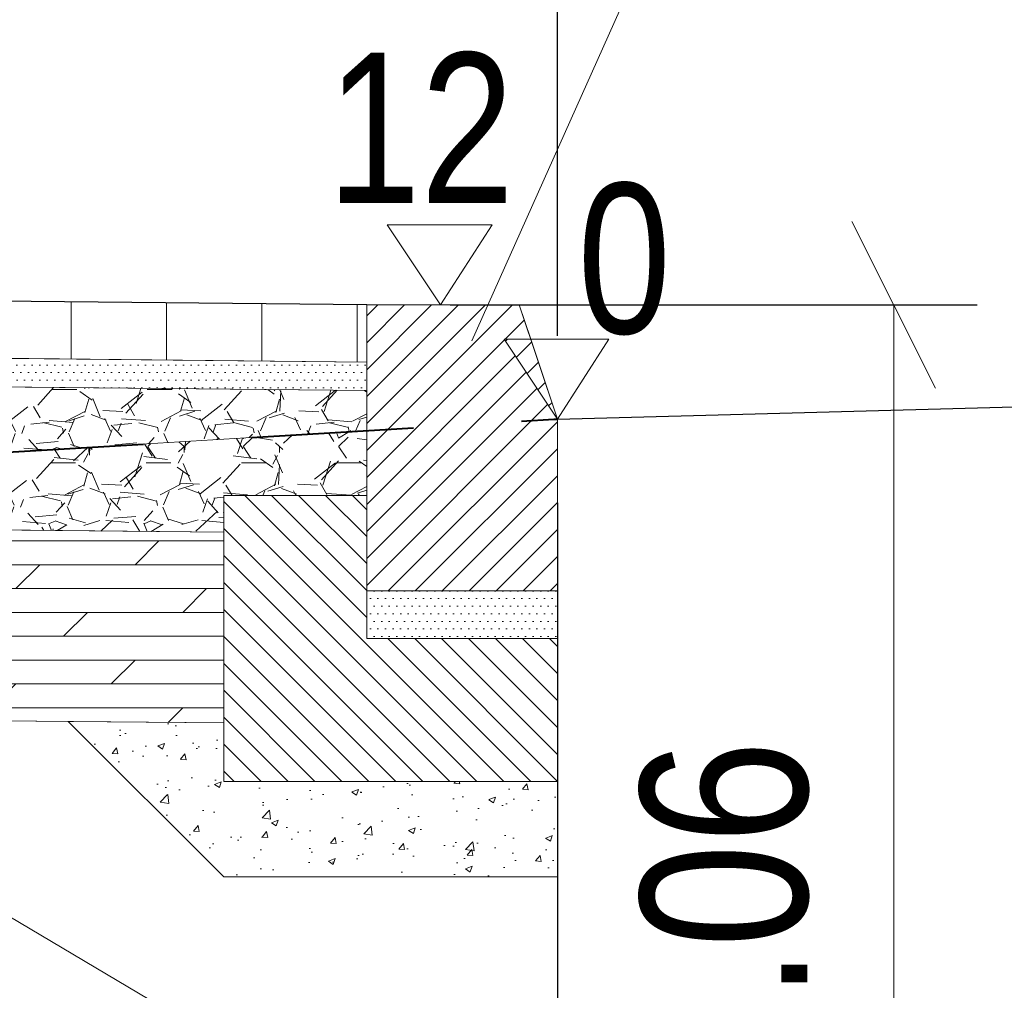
# Model space of a CAD drawing. Header units: metres. Extents: x 1458.7 to 1489, y 574.8 to 588.8.
# Tile 4 of 19: x 1464.7 to 1465.7, y 579.2 to 580.2. Entities that reach past the tile are written whole.
import ezdxf
from ezdxf.enums import TextEntityAlignment as Align

# ---------------------------------------------------------------- set-up
doc = ezdxf.new("R2010")
doc.units = ezdxf.units.M
doc.header["$MEASUREMENT"] = 0
doc.linetypes.add('DGN Style 2', pattern=[0.2836403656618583, 0.170184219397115, -0.1134561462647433])
for name, color, linetype, lineweight in [('12_obrys', 7, 'Continuous', 0), ('15_krawęznik', 7, 'Continuous', 0), ('16_obrzeża', 7, 'Continuous', 0), ('3_opisy', 7, 'Continuous', 0), ('9_warstwy', 7, 'Continuous', 0), ('konstrukcja jezdni', 7, 'Continuous', 0)]:
    doc.layers.add(name, color=color, linetype=linetype, lineweight=lineweight)
doc.styles.add('Style-Arial', font='arial.ttf')
doc.dimstyles.new('Proszowice', dxfattribs={"dimtxt": 0.175, "dimasz": 0.175, "dimexe": 0.08750000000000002, "dimexo": 0.08750000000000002, "dimgap": 0.08750000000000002, "dimtad": 1, "dimzin": 3, "dimdsep": 46, "dimtxsty": 'Style-Arial', "dimblk": '_Oblique_0.5', "dimcen": 0.09000000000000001, "dimclrd": 7, "dimadec": 4, "dimazin": 3, "dimtfac": 1, "dimtmove": 0, "dimatfit": 1, "dimldrblk": 'TerminatorOpen_0.5', "dimfxl": 1, "dimfrac": 2, "dimtzin": 3, "dimlwd": 0, "dimarcsym": 0})

# ---------------------------------------------------------------- blocks, each defined once
blk = doc.blocks.new('_Oblique_0.5')
at = {"color": 0, "linetype": 'ByBlock', "lineweight": -2}
for p, q in [((0.5, 0.25), (-0.5, -0.25)), ((0, 0), (-1, 0))]:
    blk.add_line(p, q, dxfattribs=at)
blk = doc.blocks.new('*D2')
at = {"layer": 'Defpoints', "color": 0, "linetype": 'Continuous', "lineweight": 0}
for p in [(1465.273693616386, 581.3811180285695), (1463.773693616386, 579.9195328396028), (1465.273693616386, 579.7865328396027)]:
    blk.add_point(p, dxfattribs=at)
at = {"layer": 'konstrukcja jezdni', "color": 0, "linetype": 'Continuous', "lineweight": -2}
for p, q in [((1463.773693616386, 580.0070328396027), (1463.773693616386, 581.4686180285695)), ((1465.273693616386, 579.8740328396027), (1465.273693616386, 581.4686180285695))]:
    blk.add_line(p, q, dxfattribs=at)
at = {"layer": 'konstrukcja jezdni', "color": 7, "linetype": 'Continuous', "lineweight": 0}
blk.add_line((1463.948693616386, 581.3811180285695), (1465.098693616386, 581.3811180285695), dxfattribs=at)
at = {"layer": 'konstrukcja jezdni', "color": 7, "linetype": 'Continuous', "lineweight": 0, "xscale": 0.175, "yscale": 0.175, "zscale": 0.175, "rotation": 180}
blk.add_blockref('_Oblique_0.5', (1463.773693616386, 581.3811180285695), dxfattribs=at)
at = {"layer": 'konstrukcja jezdni', "color": 7, "linetype": 'Continuous', "lineweight": 0, "xscale": 0.175, "yscale": 0.175, "zscale": 0.175}
blk.add_blockref('_Oblique_0.5', (1465.273693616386, 581.3811180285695), dxfattribs=at)
at = {"layer": 'konstrukcja jezdni', "color": 0, "linetype": 'Continuous', "lineweight": 0, "insert": (1464.62713582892, 581.5579683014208), "char_height": 0.175, "attachment_point": 5, "style": 'Style-Arial'}
blk.add_mtext('\\H1x;\\W0.8;1.50', dxfattribs=at)
blk = doc.blocks.new('TerminatorOpen_0.5')
at = {"color": 0, "linetype": 'ByBlock', "lineweight": -2}
for q in [(-1, 0.25), (-1, 0), (-1, -0.25)]:
    blk.add_line((0, 0), q, dxfattribs=at)
blk = doc.blocks.new('*D22')
at = {"layer": 'Defpoints', "color": 0, "linetype": 'Continuous', "lineweight": 0}
for p in [(1465.273693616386, 579.7865328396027), (1464.423693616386, 578.8505328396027), (1464.423693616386, 578.4215892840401)]:
    blk.add_point(p, dxfattribs=at)
at = {"layer": 'konstrukcja jezdni', "color": 0, "linetype": 'Continuous', "lineweight": -2}
for p, q in [((1465.273693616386, 579.6990328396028), (1465.273693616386, 578.3340892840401)), ((1464.423693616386, 578.7630328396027), (1464.423693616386, 578.3340892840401))]:
    blk.add_line(p, q, dxfattribs=at)
at = {"layer": 'konstrukcja jezdni', "color": 7, "linetype": 'Continuous', "lineweight": 0}
blk.add_line((1465.098693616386, 578.4215892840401), (1464.598693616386, 578.4215892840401), dxfattribs=at)
at = {"layer": 'konstrukcja jezdni', "color": 7, "linetype": 'Continuous', "lineweight": 0, "xscale": 0.175, "yscale": 0.175, "zscale": 0.175, "rotation": 180}
blk.add_blockref('_Oblique_0.5', (1464.423693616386, 578.4215892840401), dxfattribs=at)
at = {"layer": 'konstrukcja jezdni', "color": 7, "linetype": 'Continuous', "lineweight": 0, "xscale": 0.175, "yscale": 0.175, "zscale": 0.175}
blk.add_blockref('_Oblique_0.5', (1465.273693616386, 578.4215892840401), dxfattribs=at)
at = {"layer": 'konstrukcja jezdni', "color": 0, "linetype": 'Continuous', "lineweight": 0, "insert": (1464.839525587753, 578.5984395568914), "char_height": 0.175, "attachment_point": 5, "style": 'Style-Arial'}
blk.add_mtext('\\H1x;\\W0.8;0.85', dxfattribs=at)
blk = doc.blocks.new('*D23')
at = {"layer": 'Defpoints', "color": 0, "linetype": 'Continuous', "lineweight": 0}
for p in [(1465.073693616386, 579.9065328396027), (1465.626313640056, 579.9065328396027), (1464.423693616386, 578.8505328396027)]:
    blk.add_point(p, dxfattribs=at)
at = {"layer": 'konstrukcja jezdni', "color": 0, "linetype": 'Continuous', "lineweight": -2}
for p, q in [((1465.161193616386, 579.9065328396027), (1465.713813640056, 579.9065328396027)), ((1464.511193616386, 578.8505328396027), (1465.713813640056, 578.8505328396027))]:
    blk.add_line(p, q, dxfattribs=at)
at = {"layer": 'konstrukcja jezdni', "color": 7, "linetype": 'Continuous', "lineweight": 0}
blk.add_line((1465.626313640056, 579.0255328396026), (1465.626313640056, 579.7315328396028), dxfattribs=at)
at = {"layer": 'konstrukcja jezdni', "color": 7, "linetype": 'Continuous', "lineweight": 0, "xscale": 0.175, "yscale": 0.175, "zscale": 0.175}
for p, rotation in [((1465.626313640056, 579.9065328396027), 90), ((1465.626313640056, 578.8505328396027), 270)]:
    blk.add_blockref('_Oblique_0.5', p, dxfattribs=dict(at, rotation=rotation))
at = {"layer": 'konstrukcja jezdni', "color": 0, "linetype": 'Continuous', "lineweight": 0, "insert": (1465.449463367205, 579.2596361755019), "char_height": 0.175, "attachment_point": 5, "rotation": 90, "style": 'Style-Arial'}
blk.add_mtext('\\H1x;\\W0.8;1.06', dxfattribs=at)

msp = doc.modelspace()

# ---------------------------------------------------------------- hatches: boundary and pattern name
at = {"layer": '16_obrzeża', "linetype": 'Continuous', "lineweight": 0}
h = msp.add_hatch(dxfattribs=at)
h.set_pattern_fill('AR-CONC', style=0, pattern_type=2)
h.set_pattern_definition([(49.99999999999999, (1464.963846, 579.348352), (0.07172597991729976, -0.006275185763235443), [0.0075, -0.0825]), (355, (1464.963846, 579.348352), (-0.01387511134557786, 0.07521922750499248), [0.006, -0.066]), (100.451444, (1464.969824, 579.347829), (0.05785090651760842, 0.06894403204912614), [0.006373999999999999, -0.07011399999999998]), (46.18420000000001, (1464.963846, 579.368352), (0.1067241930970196, -0.01655192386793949), [0.01125, -0.12375]), (96.635635, (1464.97274, 579.366973), (0.09346570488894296, 0.09741177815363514), [0.009560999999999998, -0.105171]), (351.184164, (1464.963846, 579.368352), (0.09346621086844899, 0.09741228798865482), [0.009, -0.09899999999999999]), (21, (1464.973846, 579.363352), (0.0596906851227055, -0.04026184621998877), [0.0075, -0.0825]), (326.0000000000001, (1464.973846, 579.363352), (0.02433155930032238, 0.07251500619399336), [0.006, -0.066]), (71.45144499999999, (1464.978821, 579.359997), (0.08402227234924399, 0.03225313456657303), [0.006374, -0.070114]), (37.50000000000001, (1464.963846, 579.348352), (0.001215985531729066, 0.03328938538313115), [0, -0.0652, 0, -0.067, 0, -0.06625]), (7.499999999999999, (1464.963846, 579.348352), (0.02630695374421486, 0.03944117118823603), [0, -0.0382, 0, -0.0637, 0, -0.02525]), (327.5, (1464.941546, 579.348352), (0.0533822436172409, -0.002255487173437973), [0, -0.025, 0, -0.078, 0, -0.1035]), (317.5, (1464.931546, 579.348352), (0.05831861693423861, 0.01001049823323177), [0, -0.0325, 0, -0.0518, 0, -0.0735])])
h.paths.add_polyline_path([(1464.923693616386, 579.3065328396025), (1465.273693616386, 579.3065328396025), (1465.273693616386, 579.4065328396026), (1464.923693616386, 579.4065328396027), (1464.923693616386, 579.4680108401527), (1464.760584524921, 579.4696419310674)])
at = {"layer": '9_warstwy', "linetype": 'Continuous', "lineweight": 0}
h = msp.add_hatch(dxfattribs=at)
h.set_pattern_fill('HATCH', style=0, pattern_type=2)
h.set_pattern_definition([(90, (1464.863779, 579.8799730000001), (-0.1, 6.123233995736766e-18), [])])
h.paths.add_polyline_path([(1463.823693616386, 579.8895328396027), (1463.823693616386, 579.8590298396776), (1464.464506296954, 579.8526217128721), (1465.073693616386, 579.8465298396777), (1465.073693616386, 579.9065328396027), (1463.823693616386, 579.9190328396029)])
h = msp.add_hatch(dxfattribs=at)
h.set_pattern_fill('HATCH', style=0, pattern_type=2)
h.set_pattern_definition([(45, (1465.197944, 579.764735), (-0.01414213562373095, 0.01414213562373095), [])])
h.paths.add_polyline_path([(1465.233693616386, 579.9065328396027), (1465.151192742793, 579.9065328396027), (1465.073693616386, 579.9065328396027), (1465.073693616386, 579.8465298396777), (1465.073693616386, 579.8165283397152), (1465.073693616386, 579.7065328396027), (1465.073693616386, 579.6065328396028), (1465.273693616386, 579.6065328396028), (1465.273693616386, 579.6679999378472), (1465.273693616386, 579.7025168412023), (1465.273693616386, 579.7765328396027), (1465.273693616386, 579.7865328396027), (1465.217693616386, 579.8705328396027), (1465.245693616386, 579.8705328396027)])
h = msp.add_hatch(dxfattribs=at)
h.set_pattern_fill('HATCH', style=0, pattern_type=2)
h.set_pattern_definition([(45, (1465.250752, 579.8432849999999), (-0.01414213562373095, 0.01414213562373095), [])])
h.paths.add_polyline_path([(1465.217693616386, 579.8705328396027), (1465.273693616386, 579.7865328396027), (1465.245693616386, 579.8705328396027)])
h = msp.add_hatch(dxfattribs=at)
h.set_pattern_fill('DOTS', style=0, pattern_type=2)
h.set_pattern_definition([(0, (1464.528331, 579.8353599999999), (0.00396875, 0.0079375), [0, -0.007937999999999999])])
h.paths.add_polyline_path([(1464.464506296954, 579.8226202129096), (1465.073693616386, 579.8165283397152), (1465.073693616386, 579.8465298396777), (1464.464506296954, 579.8526217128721)])
h = msp.add_hatch(dxfattribs=at)
h.set_pattern_fill('GRAVEL', style=0, pattern_type=2)
h.set_pattern_definition([(228.012788, (1464.654879, 579.8722), (-0.8000003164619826, -0.9000003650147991), [0.013454, -1.331909]), (184.969741, (1464.645879, 579.8622), (1.200000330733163, 0.1000000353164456), [0.023087, -2.285591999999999]), (132.510447, (1464.622879, 579.8602), (0.9999998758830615, -1.099999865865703), [0.016279, -1.611603]), (267.273689, (1464.583879, 579.8352), (0.100000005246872, 2.00000020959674), [0.021024, -2.081356]), (292.833654, (1464.582879, 579.8142), (-0.5000000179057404, 1.200000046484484), [0.020616, -2.040937]), (357.2736889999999, (1464.590879, 579.7952), (-2.00000020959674, 0.1000000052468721), [0.021024, -2.081356]), (37.69424, (1464.611879, 579.7942), (-1.300000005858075, -0.9999999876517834), [0.027803, -2.752485]), (72.255328, (1464.633879, 579.8112), (0.6999999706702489, 2.199999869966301), [0.026249, -2.598632]), (121.429566, (1464.641879, 579.8362), (-0.7999998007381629, 1.299999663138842), [0.021095, -2.088407]), (175.236358, (1464.630879, 579.8542), (1.100000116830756, -0.1000000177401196), [0.024083, -1.180076]), (222.397438, (1464.606879, 579.8562), (-1.200000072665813, -1.100000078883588), [0.031145, -3.083338]), (138.814075, (1464.682879, 579.8342), (-0.6999996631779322, 0.5999996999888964), [0.01063, -1.052384]), (171.469234, (1464.674879, 579.8412), (1.299999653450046, -0.1999999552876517), [0.020224, -2.002151]), (225, (1464.654879, 579.8442), (-1.387778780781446e-17, -0.1000000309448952), [0.014142, -0.127279]), (203.198591, (1464.647879, 579.8562), (0.499999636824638, 0.1999998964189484), [0.007616, -0.753962]), (291.801409, (1464.640879, 579.8532), (-0.1000000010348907, 0.2999999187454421), [0.01077, -0.527746]), (30.963757, (1464.644879, 579.8432), (0.2999999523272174, 0.2000000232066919), [0.017493, -0.565602]), (161.565051, (1464.659879, 579.8522), (0.1999995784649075, -0.09999988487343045), [0.012649, -0.303579]), (16.38954, (1464.582879, 579.8532), (0.99999961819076, 0.2999998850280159), [0.01772, -1.754285]), (70.34617600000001, (1464.599879, 579.8582), (-0.4000001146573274, -1.100000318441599), [0.014866, -1.471741]), (293.198591, (1464.659879, 579.8722), (-0.1999998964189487, 0.499999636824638), [0.015232, -0.746346]), (343.6104599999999, (1464.665879, 579.8582), (-0.99999961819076, 0.2999998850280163), [0.01772, -1.754285]), (339.4439549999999, (1464.582879, 579.7912), (-0.4999997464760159, 0.1999998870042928), [0.017088, -0.8373120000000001]), (294.775141, (1464.598879, 579.7852), (-0.4999998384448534, 1.099999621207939), [0.014318, -1.417464]), (66.80140899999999, (1464.660879, 579.7722), (0.1999998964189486, 0.499999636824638), [0.015232, -0.746346]), (17.354025, (1464.666879, 579.7862), (-1.300000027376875, -0.4000000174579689), [0.016763, -1.659542]), (69.44395500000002, (1464.611879, 579.7722), (-0.1999998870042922, -0.4999997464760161), [0.008544, -0.8458559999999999]), (101.309932, (1464.654879, 579.7722), (-0.1000000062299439, 0.4000001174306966), [0.005099, -0.504803]), (165.963757, (1464.653879, 579.7772), (0.2999996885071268, -0.09999995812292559), [0.020616, -0.391695]), (186.009006, (1464.633879, 579.7822), (1.000000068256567, 0.1000000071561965), [0.019105, -1.891392]), (303.690068, (1464.644879, 579.8342), (-0.09999996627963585, 0.1999999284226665), [0.014422, -0.346133]), (353.157227, (1464.652879, 579.8222), (1.700000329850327, -0.2000000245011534), [0.025179, -2.492756]), (60.945396, (1464.677879, 579.8192), (-0.3999998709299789, -0.6999997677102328), [0.010296, -1.019267]), (90, (1464.682879, 579.8282), (-0.1, 0.1), [0.006, -0.094]), (120.256437, (1464.631879, 579.7852), (0.4000001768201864, -0.7000003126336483), [0.013892, -1.375352]), (48.012788, (1464.624879, 579.7972), (0.8000003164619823, 0.9000003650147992), [0.026907, -1.318455]), (0, (1464.642879, 579.8172), (0.1, 0.1), [0.026, -0.07400000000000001]), (325.304846, (1464.668879, 579.8172), (0.9999998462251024, -0.699999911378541), [0.015811, -1.565327]), (254.054604, (1464.681879, 579.8082), (-0.1000000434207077, -0.4000003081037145), [0.01456, -0.7134510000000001]), (207.645975, (1464.677879, 579.7942), (-1.900000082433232, -1.000000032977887), [0.023707, -2.346947]), (175.426079, (1464.656879, 579.7832), (-1.299999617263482, 0.09999996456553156), [0.02508, -2.482907])])
h.paths.add_polyline_path([(1465.073693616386, 579.8165283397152), (1464.464506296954, 579.8226202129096), (1464.464506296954, 579.7380074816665), (1464.681314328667, 579.7510143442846), (1465.073693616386, 579.7746422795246)])
h = msp.add_hatch(dxfattribs=at)
h.set_pattern_fill('GRAVEL', style=0, pattern_type=2)
h.set_pattern_definition([(228.012788, (1464.653596, 579.795166), (-0.8000003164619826, -0.9000003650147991), [0.013454, -1.331909]), (184.969741, (1464.644596, 579.785166), (1.200000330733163, 0.1000000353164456), [0.023087, -2.285591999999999]), (132.510447, (1464.621596, 579.783166), (0.9999998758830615, -1.099999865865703), [0.016279, -1.611603]), (267.273689, (1464.582596, 579.758166), (0.100000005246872, 2.00000020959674), [0.021024, -2.081356]), (292.833654, (1464.581596, 579.737166), (-0.5000000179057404, 1.200000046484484), [0.020616, -2.040937]), (357.2736889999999, (1464.589596, 579.718166), (-2.00000020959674, 0.1000000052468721), [0.021024, -2.081356]), (37.69424, (1464.610596, 579.717166), (-1.300000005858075, -0.9999999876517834), [0.027803, -2.752485]), (72.255328, (1464.632596, 579.734166), (0.6999999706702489, 2.199999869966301), [0.026249, -2.598632]), (121.429566, (1464.640596, 579.759166), (-0.7999998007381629, 1.299999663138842), [0.021095, -2.088407]), (175.236358, (1464.629596, 579.777166), (1.100000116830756, -0.1000000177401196), [0.024083, -1.180076]), (222.397438, (1464.605596, 579.779166), (-1.200000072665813, -1.100000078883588), [0.031145, -3.083338]), (138.814075, (1464.681596, 579.757166), (-0.6999996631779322, 0.5999996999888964), [0.01063, -1.052384]), (171.469234, (1464.673596, 579.764166), (1.299999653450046, -0.1999999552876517), [0.020224, -2.002151]), (225, (1464.653596, 579.767166), (-1.387778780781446e-17, -0.1000000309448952), [0.014142, -0.127279]), (203.198591, (1464.646596, 579.779166), (0.499999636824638, 0.1999998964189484), [0.007616, -0.753962]), (291.801409, (1464.639596, 579.776166), (-0.1000000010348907, 0.2999999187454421), [0.01077, -0.527746]), (30.963757, (1464.643596, 579.766166), (0.2999999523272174, 0.2000000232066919), [0.017493, -0.565602]), (161.565051, (1464.658596, 579.775166), (0.1999995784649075, -0.09999988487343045), [0.012649, -0.303579]), (16.38954, (1464.581596, 579.776166), (0.99999961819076, 0.2999998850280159), [0.01772, -1.754285]), (70.34617600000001, (1464.598596, 579.781166), (-0.4000001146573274, -1.100000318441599), [0.014866, -1.471741]), (293.198591, (1464.658596, 579.795166), (-0.1999998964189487, 0.499999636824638), [0.015232, -0.746346]), (343.6104599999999, (1464.664596, 579.781166), (-0.99999961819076, 0.2999998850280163), [0.01772, -1.754285]), (339.4439549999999, (1464.581596, 579.714166), (-0.4999997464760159, 0.1999998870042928), [0.017088, -0.8373120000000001]), (294.775141, (1464.597596, 579.708166), (-0.4999998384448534, 1.099999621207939), [0.014318, -1.417464]), (66.80140899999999, (1464.659596, 579.695166), (0.1999998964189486, 0.499999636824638), [0.015232, -0.746346]), (17.354025, (1464.665596, 579.709166), (-1.300000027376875, -0.4000000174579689), [0.016763, -1.659542]), (69.44395500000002, (1464.610596, 579.695166), (-0.1999998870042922, -0.4999997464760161), [0.008544, -0.8458559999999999]), (101.309932, (1464.653596, 579.695166), (-0.1000000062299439, 0.4000001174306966), [0.005099, -0.504803]), (165.963757, (1464.652596, 579.700166), (0.2999996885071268, -0.09999995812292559), [0.020616, -0.391695]), (186.009006, (1464.632596, 579.705166), (1.000000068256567, 0.1000000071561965), [0.019105, -1.891392]), (303.690068, (1464.643596, 579.757166), (-0.09999996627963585, 0.1999999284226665), [0.014422, -0.346133]), (353.157227, (1464.651596, 579.745166), (1.700000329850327, -0.2000000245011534), [0.025179, -2.492756]), (60.945396, (1464.676596, 579.742166), (-0.3999998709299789, -0.6999997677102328), [0.010296, -1.019267]), (90, (1464.681596, 579.751166), (-0.1, 0.1), [0.006, -0.094]), (120.256437, (1464.630596, 579.708166), (0.4000001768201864, -0.7000003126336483), [0.013892, -1.375352]), (48.012788, (1464.623596, 579.7201660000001), (0.8000003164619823, 0.9000003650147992), [0.026907, -1.318455]), (0, (1464.641596, 579.740166), (0.1, 0.1), [0.026, -0.07400000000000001]), (325.304846, (1464.667596, 579.740166), (0.9999998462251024, -0.699999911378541), [0.015811, -1.565327]), (254.054604, (1464.680596, 579.731166), (-0.1000000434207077, -0.4000003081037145), [0.01456, -0.7134510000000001]), (207.645975, (1464.676596, 579.717166), (-1.900000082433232, -1.000000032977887), [0.023707, -2.346947]), (175.426079, (1464.655596, 579.706166), (-1.299999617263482, 0.09999996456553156), [0.02508, -2.482907])])
h.paths.add_polyline_path([(1464.923693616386, 579.6680208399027), (1464.923693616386, 579.7065328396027), (1465.073693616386, 579.7065328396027), (1465.073693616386, 579.7746422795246), (1464.681314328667, 579.7510143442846), (1464.464506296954, 579.7380074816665), (1464.464506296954, 579.672612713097)])
h = msp.add_hatch(dxfattribs=at)
h.set_pattern_fill('HATCH', style=0, pattern_type=2)
h.set_pattern_definition([(315, (1465.217617, 579.4628759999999), (0.01414213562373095, 0.01414213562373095), [])])
h.paths.add_polyline_path([(1465.073693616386, 579.7065328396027), (1464.923693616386, 579.7065328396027), (1464.923693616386, 579.6680208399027), (1464.923693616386, 579.5680158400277), (1464.923693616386, 579.4065328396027), (1465.273693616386, 579.4065328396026), (1465.273693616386, 579.5565328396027), (1465.073693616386, 579.5565328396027), (1465.073693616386, 579.6065328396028)])
h = msp.add_hatch(dxfattribs=at)
h.set_pattern_fill('DOLMIT', style=0, pattern_type=2)
h.set_pattern_definition([(0, (1464.580801, 579.583936), (0, 0.025), []), (45, (1464.580801, 579.583936), (-0.0500000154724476, 0.05000001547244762), [0.035355, -0.070711])])
h.paths.add_polyline_path([(1464.760584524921, 579.4696419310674), (1464.923693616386, 579.4680108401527), (1464.923693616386, 579.5680158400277), (1464.923693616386, 579.6680208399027), (1464.464506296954, 579.672612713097), (1464.464506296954, 579.472602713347)])
h = msp.add_hatch(dxfattribs=at)
h.set_pattern_fill('DOTS', style=0, pattern_type=2)
h.set_pattern_definition([(0, (1465.168824, 579.6062969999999), (0.00396875, 0.0079375), [0, -0.007937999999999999])])
h.paths.add_polyline_path([(1465.073693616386, 579.5565328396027), (1465.273693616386, 579.5565328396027), (1465.273693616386, 579.6065328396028), (1465.073693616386, 579.6065328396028)])

# ---------------------------------------------------------------- linework, layer by layer
at = {"layer": '12_obrys', "color": 7, "linetype": 'Continuous', "lineweight": 30}
for p, q in [((1465.073693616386, 579.9065328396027), (1463.773693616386, 579.9195328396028)), ((1465.273693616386, 579.7865328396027), (1466.597323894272, 579.8222363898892))]:
    msp.add_line(p, q, dxfattribs=at)
at = {"layer": '12_obrys', "color": 251, "linetype": 'DGN Style 2', "lineweight": 40, "flags": 128}
msp.add_lwpolyline([(1462.389098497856, 578.7459377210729), (1463.212411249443, 579.2629313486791), (1463.961665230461, 579.7078407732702), (1464.681314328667, 579.7510143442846), (1465.269755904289, 579.7864485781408), (1465.273693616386, 579.7865328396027)], dxfattribs=at)
at = {"layer": '15_krawęznik', "color": 7, "linetype": 'Continuous', "lineweight": 13}
for p, q in [((1465.073693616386, 579.5565328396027), (1465.073693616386, 579.9065328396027)), ((1465.073693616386, 579.9065328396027), (1465.233693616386, 579.9065328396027)), ((1465.273693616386, 579.7865328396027), (1465.233693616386, 579.9065328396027)), ((1465.273693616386, 579.7865328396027), (1465.273693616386, 579.6065328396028)), ((1464.923693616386, 579.7065328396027), (1464.923693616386, 579.4065328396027)), ((1464.923693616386, 579.7065328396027), (1465.073693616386, 579.7065328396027)), ((1465.273693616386, 579.6065328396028), (1465.073693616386, 579.6065328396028)), ((1465.273693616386, 579.6065328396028), (1465.273693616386, 579.5565328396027)), ((1465.273693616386, 579.5565328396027), (1465.073693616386, 579.5565328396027)), ((1465.273693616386, 579.4065328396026), (1465.273693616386, 579.5565328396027)), ((1464.923693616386, 579.4065328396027), (1465.273693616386, 579.4065328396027))]:
    msp.add_line(p, q, dxfattribs=at)
at = {"layer": '16_obrzeża', "color": 7, "linetype": 'Continuous', "lineweight": 0, "flags": 128}
msp.add_lwpolyline([(1464.923693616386, 579.3065328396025), (1465.273693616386, 579.3065328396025), (1465.273693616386, 579.4065328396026), (1464.923693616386, 579.4065328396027), (1464.923693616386, 579.4680108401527), (1464.760584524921, 579.4696419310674), (1464.923693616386, 579.3065328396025)], close=True, dxfattribs=at)
at = {"layer": '3_opisy', "color": 7}
msp.add_line((1465.85338598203, 581.3655963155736), (1465.183813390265, 579.8686165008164), dxfattribs=at)
at = {"layer": '3_opisy', "color": 7, "linetype": 'Continuous', "lineweight": 0}
for p, q in [((1464.923693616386, 579.6680208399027), (1463.873693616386, 579.6785208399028)), ((1464.923693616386, 579.4680108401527), (1463.593693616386, 579.4813108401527)), ((1464.464506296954, 579.4038947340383), (1465.662885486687, 578.6940007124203))]:
    msp.add_line(p, q, dxfattribs=at)
at = {"layer": '3_opisy', "color": 7, "linetype": 'Continuous', "lineweight": 0, "flags": 128}
for points in [[(1465.151192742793, 579.9065328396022), (1465.095192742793, 579.9905328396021), (1465.205192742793, 579.9905328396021), (1465.151192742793, 579.9065328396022)], [(1465.273693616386, 579.7865328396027), (1465.217693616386, 579.8705328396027), (1465.327693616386, 579.8705328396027), (1465.273693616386, 579.7865328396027)]]:
    msp.add_lwpolyline(points, dxfattribs=at)
at = {"layer": '9_warstwy', "color": 7, "linetype": 'Continuous', "lineweight": 0}
for p, q in [((1465.073693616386, 579.8465298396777), (1463.773693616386, 579.8595298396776)), ((1465.073693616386, 579.8165283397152), (1463.773693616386, 579.8295283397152)), ((1465.273693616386, 579.7765328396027), (1465.273693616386, 579.7025168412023)), ((1464.923693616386, 579.3065328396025), (1464.760584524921, 579.4696419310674)), ((1465.273693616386, 579.4065328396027), (1465.273693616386, 579.2945023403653)), ((1465.273693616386, 579.4065328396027), (1465.273693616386, 579.3065328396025))]:
    msp.add_line(p, q, dxfattribs=at)
at = {"layer": '9_warstwy', "color": 7, "linetype": 'Continuous', "lineweight": 0, "flags": 128}
for points in [[(1463.823693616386, 579.8895328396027), (1463.823693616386, 579.8590298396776), (1464.464506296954, 579.8526217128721), (1465.073693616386, 579.8465298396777), (1465.073693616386, 579.9065328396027), (1463.823693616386, 579.9190328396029), (1463.823693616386, 579.8895328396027)], [(1465.233693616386, 579.9065328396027), (1465.151192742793, 579.9065328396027), (1465.073693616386, 579.9065328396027), (1465.073693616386, 579.8465298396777), (1465.073693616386, 579.8165283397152), (1465.073693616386, 579.7065328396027), (1465.073693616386, 579.6065328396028), (1465.273693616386, 579.6065328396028), (1465.273693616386, 579.6679999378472), (1465.273693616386, 579.7025168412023), (1465.273693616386, 579.7765328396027), (1465.273693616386, 579.7865328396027), (1465.217693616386, 579.8705328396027), (1465.245693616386, 579.8705328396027), (1465.233693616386, 579.9065328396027)], [(1465.217693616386, 579.8705328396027), (1465.273693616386, 579.7865328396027), (1465.245693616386, 579.8705328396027), (1465.217693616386, 579.8705328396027)], [(1464.464506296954, 579.8226202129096), (1465.073693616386, 579.8165283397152), (1465.073693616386, 579.8465298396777), (1464.464506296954, 579.8526217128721), (1464.464506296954, 579.8226202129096)], [(1465.073693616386, 579.8165283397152), (1464.464506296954, 579.8226202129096), (1464.464506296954, 579.7380074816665), (1464.681314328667, 579.7510143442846), (1465.073693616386, 579.7746422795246), (1465.073693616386, 579.8165283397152)], [(1464.923693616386, 579.6680208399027), (1464.923693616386, 579.7065328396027), (1465.073693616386, 579.7065328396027), (1465.073693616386, 579.7746422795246), (1464.681314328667, 579.7510143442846), (1464.464506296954, 579.7380074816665), (1464.464506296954, 579.672612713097), (1464.923693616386, 579.6680208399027)], [(1465.073693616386, 579.7065328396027), (1464.923693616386, 579.7065328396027), (1464.923693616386, 579.6680208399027), (1464.923693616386, 579.5680158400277), (1464.923693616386, 579.4065328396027), (1465.273693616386, 579.4065328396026), (1465.273693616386, 579.5565328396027), (1465.073693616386, 579.5565328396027), (1465.073693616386, 579.6065328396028), (1465.073693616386, 579.7065328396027)], [(1464.760584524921, 579.4696419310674), (1464.923693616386, 579.4680108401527), (1464.923693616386, 579.5680158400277), (1464.923693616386, 579.6680208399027), (1464.464506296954, 579.672612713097), (1464.464506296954, 579.472602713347), (1464.760584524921, 579.4696419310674)], [(1465.073693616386, 579.5565328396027), (1465.273693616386, 579.5565328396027), (1465.273693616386, 579.6065328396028), (1465.073693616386, 579.6065328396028), (1465.073693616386, 579.5565328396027)]]:
    msp.add_lwpolyline(points, close=True, dxfattribs=at)
msp.add_lwpolyline([(1464.923693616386, 579.3065328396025), (1465.273693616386, 579.3065328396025)], dxfattribs=at)

# ---------------------------------------------------------------- texts
at = {"layer": '3_opisy', "color": 7, "linetype": 'Continuous', "lineweight": 0, "style": 'Style-Arial', "width": 0.7999794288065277}
for s, p in [('12', (1465.130233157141, 580.0919972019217)), ('0', (1465.343756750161, 579.9552726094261))]:
    msp.add_text(s, height=0.1575018, dxfattribs=at).set_placement(p, align=Align.MIDDLE_CENTER)

# ---------------------------------------------------------------- dimensions: what is measured, and where the dimension line sits
at = {"layer": 'konstrukcja jezdni', "color": 7, "linetype": 'Continuous', "lineweight": 0}
dim = msp.add_linear_dim(base=(1465.273693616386, 581.3811180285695), p1=(1463.773693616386, 579.9195328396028), p2=(1465.273693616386, 579.7865328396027), text='\\H1x;\\W0.8;<>', dimstyle='Proszowice', dxfattribs=at)
dim.commit()
dim.dimension.update_dxf_attribs({"geometry": '*D2', "text_midpoint": (1464.62713582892, 581.3811180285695), "dimtype": 160})
for base, p1, p2, angle, picture, middle in [((1465.626313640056, 579.9065328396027), (1464.423693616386, 578.8505328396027), (1465.073693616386, 579.9065328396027), 90, '*D23', (1465.626313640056, 579.2596361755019)), ((1464.423693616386, 578.4215892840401), (1465.273693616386, 579.7865328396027), (1464.423693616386, 578.8505328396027), 180, '*D22', (1464.839525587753, 578.4215892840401))]:
    dim = msp.add_linear_dim(base=base, p1=p1, p2=p2, angle=angle, text='\\H1x;\\W0.8;<>', dimstyle='Proszowice', override={"dimfrac": 0}, dxfattribs=at)
    dim.commit()
    dim.dimension.update_dxf_attribs({"geometry": picture, "text_midpoint": middle, "dimtype": 160})

doc.saveas('drawing.dxf')
